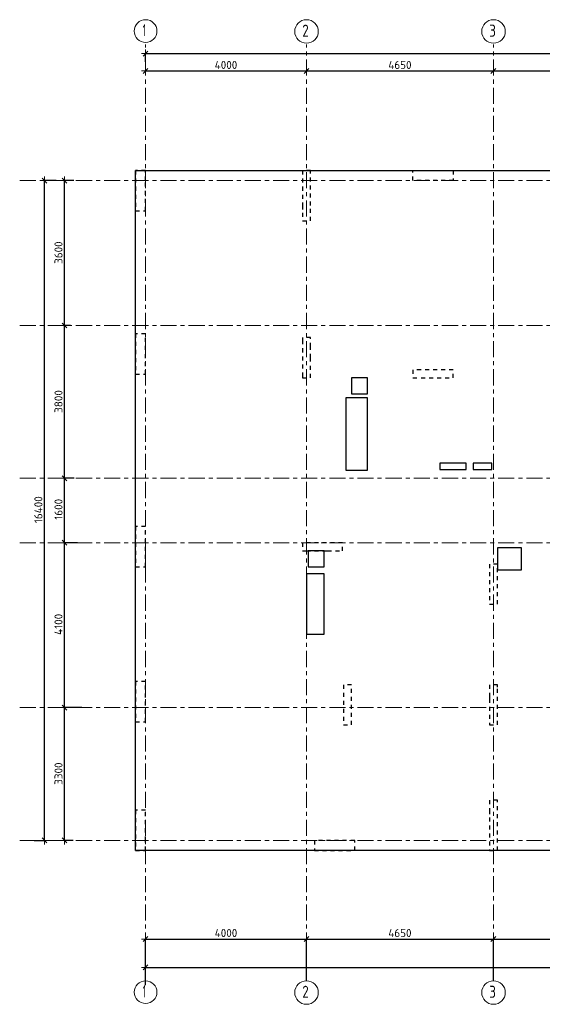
# Model space of a CAD drawing. Header units: metres. Extents: x -38 to 97, y -15 to 21.
# Tile 2 of 222: x -3 to 10, y -4 to 20. Entities that reach past the tile are written whole.
import ezdxf

# ---------------------------------------------------------------- set-up
doc = ezdxf.new("R2010")
doc.units = ezdxf.units.M
doc.header["$PDMODE"] = 65
for name, pattern in [('______11', [0.5, 0.4, -0.05, 0, -0.05]), ('______2', [0.0405, 0.03, -0.0105]), ('______5', [1.1, 0.8, -0.1, 0.1, -0.1])]:
    doc.linetypes.add(name, pattern=pattern)
for name, color, linetype, lineweight in [('XR$2$Осевая линия (1)', 7, '______5', 13), ('XR$2$Размерная линия (1)', 7, 'Continuous', 13), ('XR$6$Перекрытие (1)', 7, 'Continuous', 35)]:
    doc.layers.add(name, color=color, linetype=linetype, lineweight=lineweight)
doc.layers.add('XR$7$Стена_ бетон несущ.', color=7, linetype='Continuous', lineweight=70, true_color=0xb4b496)
doc.styles.add('ISOCPEUR', font='txt')
doc.dimstyles.new('DIMSTYLE_2', dxfattribs={"dimtxt": 0.2, "dimasz": 0.2, "dimexe": 0, "dimexo": 0, "dimgap": 0.1, "dimtad": 2, "dimdec": 0, "dimlfac": 1000, "dimrnd": 5, "dimzin": 12, "dimdsep": 46, "dimtxsty": 'ISOCPEUR', "dimblk1": 'ALL_ML_STRICH', "dimblk2": 'ALL_ML_STRICH', "dimsah": 1, "dimcen": 0, "dimclrd": 7, "dimclre": 256, "dimclrt": 7, "dimadec": 0, "dimazin": 0, "dimtfac": 1, "dimtdec": 0, "dimtix": 1, "dimtmove": 2, "dimatfit": 3, "dimfxl": 0, "dimtzin": 0, "dimlwd": 0, "dimlwe": -3, "dimarcsym": 0})
doc.dimstyles.new('DIMSTYLE_3', dxfattribs={"dimtxt": 0.2, "dimasz": 0.2, "dimexe": 0, "dimexo": 0, "dimgap": 0.1, "dimtad": 2, "dimdec": 0, "dimlfac": 1000, "dimrnd": 5, "dimzin": 12, "dimdsep": 46, "dimtxsty": 'ISOCPEUR', "dimblk1": 'ALL_ML_STRICH', "dimblk2": 'ALL_ML_STRICH', "dimsah": 1, "dimcen": 0, "dimclrd": 7, "dimclre": 256, "dimclrt": 7, "dimadec": 0, "dimazin": 0, "dimtfac": 1, "dimtdec": 0, "dimtix": 1, "dimtmove": 2, "dimatfit": 3, "dimfxl": 0, "dimtzin": 0, "dimlwd": 0, "dimlwe": -3, "dimarcsym": 0})

# ---------------------------------------------------------------- blocks, each defined once
blk = doc.blocks.new('ALL_ML_STRICH')
at = {"color": 0, "linetype": 'ByBlock', "lineweight": -2}
for p, q in [((-1, 0), (0.5, 0)), ((-0.3, -0.3), (0.3, 0.3)), ((0, -0.5), (0, 0.5))]:
    blk.add_line(p, q, dxfattribs=at)
blk = doc.blocks.new('*D5')
at = {"layer": 'DEFPOINTS', "color": 7, "linetype": 'Continuous', "lineweight": 13, "transparency": 33554687}
for p in [(-1.699, 16.4), (-2.294, 0), (-2.015, 0)]:
    blk.add_point(p, dxfattribs=at)
at = {"layer": 'XR$2$Размерная линия (1)', "color": 9, "linetype": 'Continuous', "lineweight": -2, "true_color": 0xc7c7c7, "transparency": 33554687}
for p, q in [((-1.719, 16.4), (-2.015, 16.4)), ((-2.274, 0), (-2.015, 0))]:
    blk.add_line(p, q, dxfattribs=at)
at = {"layer": 'XR$2$Размерная линия (1)', "color": 7, "linetype": 'Continuous', "lineweight": -2, "transparency": 33554687}
blk.add_line((-2.015, 0), (-2.015, 16.4), dxfattribs=at)
at = {"layer": 'XR$2$Размерная линия (1)', "color": 7, "linetype": 'Continuous', "lineweight": 13, "transparency": 33554687, "xscale": 0.2, "yscale": 0.2, "zscale": 0.2}
for p, rotation in [((-2.015, 16.4), 90), ((-2.015, 0), 270)]:
    blk.add_blockref('ALL_ML_STRICH', p, dxfattribs=dict(at, rotation=rotation))
at = {"layer": 'XR$2$Размерная линия (1)', "color": 7, "linetype": 'Continuous', "lineweight": 13, "transparency": 33554687, "insert": (-2.165, 8.22), "char_height": 0.2, "width": 1, "attachment_point": 5, "rotation": 90, "style": 'ISOCPEUR'}
blk.add_mtext('\\A1;{16400}', dxfattribs=at)
blk = doc.blocks.new('*D6')
at = {"layer": 'DEFPOINTS', "color": 7, "linetype": 'Continuous', "lineweight": 13, "transparency": 33554687}
for p in [(-1.064, 3.3), (-1.515, 0), (-1.28, 0)]:
    blk.add_point(p, dxfattribs=at)
at = {"layer": 'XR$2$Размерная линия (1)', "color": 9, "linetype": 'Continuous', "lineweight": -2, "true_color": 0xc7c7c7, "transparency": 33554687}
for p, q in [((-1.084, 3.3), (-1.515, 3.3)), ((-1.3, 0), (-1.515, 0))]:
    blk.add_line(p, q, dxfattribs=at)
at = {"layer": 'XR$2$Размерная линия (1)', "color": 7, "linetype": 'Continuous', "lineweight": -2, "transparency": 33554687}
blk.add_line((-1.515, 0), (-1.515, 3.3), dxfattribs=at)
at = {"layer": 'XR$2$Размерная линия (1)', "color": 7, "linetype": 'Continuous', "lineweight": 13, "transparency": 33554687, "xscale": 0.2, "yscale": 0.2, "zscale": 0.2}
for p, rotation in [((-1.515, 3.3), 90), ((-1.515, 0), 270)]:
    blk.add_blockref('ALL_ML_STRICH', p, dxfattribs=dict(at, rotation=rotation))
at = {"layer": 'XR$2$Размерная линия (1)', "color": 7, "linetype": 'Continuous', "lineweight": 13, "transparency": 33554687, "insert": (-1.665, 1.66), "char_height": 0.2, "width": 0.8, "attachment_point": 5, "rotation": 90, "style": 'ISOCPEUR'}
blk.add_mtext('\\A1;{3300}', dxfattribs=at)
blk = doc.blocks.new('*D7')
at = {"layer": 'DEFPOINTS', "color": 7, "linetype": 'Continuous', "lineweight": 13, "transparency": 33554687}
for p in [(-1.172, 7.4), (-1.515, 3.3), (-1.064, 3.3)]:
    blk.add_point(p, dxfattribs=at)
at = {"layer": 'XR$2$Размерная линия (1)', "color": 9, "linetype": 'Continuous', "lineweight": -2, "true_color": 0xc7c7c7, "transparency": 33554687}
for p, q in [((-1.192, 7.4), (-1.515, 7.4)), ((-1.084, 3.3), (-1.515, 3.3))]:
    blk.add_line(p, q, dxfattribs=at)
at = {"layer": 'XR$2$Размерная линия (1)', "color": 7, "linetype": 'Continuous', "lineweight": -2, "transparency": 33554687}
blk.add_line((-1.515, 3.3), (-1.515, 7.4), dxfattribs=at)
at = {"layer": 'XR$2$Размерная линия (1)', "color": 7, "linetype": 'Continuous', "lineweight": 13, "transparency": 33554687, "xscale": 0.2, "yscale": 0.2, "zscale": 0.2}
for p, rotation in [((-1.515, 7.4), 90), ((-1.515, 3.3), 270)]:
    blk.add_blockref('ALL_ML_STRICH', p, dxfattribs=dict(at, rotation=rotation))
at = {"layer": 'XR$2$Размерная линия (1)', "color": 7, "linetype": 'Continuous', "lineweight": 13, "transparency": 33554687, "insert": (-1.665, 5.37), "char_height": 0.2, "width": 0.8, "attachment_point": 5, "rotation": 90, "style": 'ISOCPEUR'}
blk.add_mtext('\\A1;{4100}', dxfattribs=at)
blk = doc.blocks.new('*D8')
at = {"layer": 'DEFPOINTS', "color": 7, "linetype": 'Continuous', "lineweight": 13, "transparency": 33554687}
for p in [(-1.253, 9), (-1.515, 7.4), (-1.172, 7.4)]:
    blk.add_point(p, dxfattribs=at)
at = {"layer": 'XR$2$Размерная линия (1)', "color": 9, "linetype": 'Continuous', "lineweight": -2, "true_color": 0xc7c7c7, "transparency": 33554687}
for p, q in [((-1.273, 9), (-1.515, 9)), ((-1.192, 7.4), (-1.515, 7.4))]:
    blk.add_line(p, q, dxfattribs=at)
at = {"layer": 'XR$2$Размерная линия (1)', "color": 7, "linetype": 'Continuous', "lineweight": -2, "transparency": 33554687}
blk.add_line((-1.515, 7.4), (-1.515, 9), dxfattribs=at)
at = {"layer": 'XR$2$Размерная линия (1)', "color": 7, "linetype": 'Continuous', "lineweight": 13, "transparency": 33554687, "xscale": 0.2, "yscale": 0.2, "zscale": 0.2}
for p, rotation in [((-1.515, 9), 90), ((-1.515, 7.4), 270)]:
    blk.add_blockref('ALL_ML_STRICH', p, dxfattribs=dict(at, rotation=rotation))
at = {"layer": 'XR$2$Размерная линия (1)', "color": 7, "linetype": 'Continuous', "lineweight": 13, "transparency": 33554687, "insert": (-1.665, 8.23), "char_height": 0.2, "width": 0.8, "attachment_point": 5, "rotation": 90, "style": 'ISOCPEUR'}
blk.add_mtext('\\A1;{1600}', dxfattribs=at)
blk = doc.blocks.new('*D9')
at = {"layer": 'DEFPOINTS', "color": 7, "linetype": 'Continuous', "lineweight": 13, "transparency": 33554687}
for p in [(-1.347, 12.8), (-1.515, 9), (-1.253, 9)]:
    blk.add_point(p, dxfattribs=at)
at = {"layer": 'XR$2$Размерная линия (1)', "color": 9, "linetype": 'Continuous', "lineweight": -2, "true_color": 0xc7c7c7, "transparency": 33554687}
for p, q in [((-1.367, 12.8), (-1.515, 12.8)), ((-1.273, 9), (-1.515, 9))]:
    blk.add_line(p, q, dxfattribs=at)
at = {"layer": 'XR$2$Размерная линия (1)', "color": 7, "linetype": 'Continuous', "lineweight": -2, "transparency": 33554687}
blk.add_line((-1.515, 9), (-1.515, 12.8), dxfattribs=at)
at = {"layer": 'XR$2$Размерная линия (1)', "color": 7, "linetype": 'Continuous', "lineweight": 13, "transparency": 33554687, "xscale": 0.2, "yscale": 0.2, "zscale": 0.2}
for p, rotation in [((-1.515, 12.8), 90), ((-1.515, 9), 270)]:
    blk.add_blockref('ALL_ML_STRICH', p, dxfattribs=dict(at, rotation=rotation))
at = {"layer": 'XR$2$Размерная линия (1)', "color": 7, "linetype": 'Continuous', "lineweight": 13, "transparency": 33554687, "insert": (-1.665, 10.91), "char_height": 0.2, "width": 0.8, "attachment_point": 5, "rotation": 90, "style": 'ISOCPEUR'}
blk.add_mtext('\\A1;{3800}', dxfattribs=at)
blk = doc.blocks.new('*D10')
at = {"layer": 'DEFPOINTS', "color": 7, "linetype": 'Continuous', "lineweight": 13, "transparency": 33554687}
for p in [(-1.26, 16.4), (-1.515, 12.8), (-1.347, 12.8)]:
    blk.add_point(p, dxfattribs=at)
at = {"layer": 'XR$2$Размерная линия (1)', "color": 9, "linetype": 'Continuous', "lineweight": -2, "true_color": 0xc7c7c7, "transparency": 33554687}
for p, q in [((-1.28, 16.4), (-1.515, 16.4)), ((-1.367, 12.8), (-1.515, 12.8))]:
    blk.add_line(p, q, dxfattribs=at)
at = {"layer": 'XR$2$Размерная линия (1)', "color": 7, "linetype": 'Continuous', "lineweight": -2, "transparency": 33554687}
blk.add_line((-1.515, 12.8), (-1.515, 16.4), dxfattribs=at)
at = {"layer": 'XR$2$Размерная линия (1)', "color": 7, "linetype": 'Continuous', "lineweight": 13, "transparency": 33554687, "xscale": 0.2, "yscale": 0.2, "zscale": 0.2}
for p, rotation in [((-1.515, 16.4), 90), ((-1.515, 12.8), 270)]:
    blk.add_blockref('ALL_ML_STRICH', p, dxfattribs=dict(at, rotation=rotation))
at = {"layer": 'XR$2$Размерная линия (1)', "color": 7, "linetype": 'Continuous', "lineweight": 13, "transparency": 33554687, "insert": (-1.665, 14.61), "char_height": 0.2, "width": 0.8, "attachment_point": 5, "rotation": 90, "style": 'ISOCPEUR'}
blk.add_mtext('\\A1;{3600}', dxfattribs=at)
blk = doc.blocks.new('*D11')
at = {"layer": 'DEFPOINTS', "color": 7, "linetype": 'Continuous', "lineweight": 13, "transparency": 33554687}
for p in [(0.5, 19.557), (0.5, 19.377), (61.6, 17.12)]:
    blk.add_point(p, dxfattribs=at)
at = {"layer": 'XR$2$Размерная линия (1)', "color": 9, "linetype": 'Continuous', "lineweight": -2, "true_color": 0xc7c7c7, "transparency": 33554687}
for p, q in [((0.5, 19.357), (0.5, 19.557)), ((61.6, 17.14), (61.6, 19.557))]:
    blk.add_line(p, q, dxfattribs=at)
at = {"layer": 'XR$2$Размерная линия (1)', "color": 7, "linetype": 'Continuous', "lineweight": -2, "transparency": 33554687}
blk.add_line((0.5, 19.557), (61.6, 19.557), dxfattribs=at)
at = {"layer": 'XR$2$Размерная линия (1)', "color": 7, "linetype": 'Continuous', "lineweight": 13, "transparency": 33554687, "xscale": 0.2, "yscale": 0.2, "zscale": 0.2, "rotation": 180}
blk.add_blockref('ALL_ML_STRICH', (0.5, 19.557), dxfattribs=at)
at = {"layer": 'XR$2$Размерная линия (1)', "color": 7, "linetype": 'Continuous', "lineweight": 13, "transparency": 33554687, "xscale": 0.2, "yscale": 0.2, "zscale": 0.2}
blk.add_blockref('ALL_ML_STRICH', (61.6, 19.557), dxfattribs=at)
at = {"layer": 'XR$2$Размерная линия (1)', "color": 7, "linetype": 'Continuous', "lineweight": 13, "transparency": 33554687, "insert": (31.1, 19.707), "char_height": 0.2, "width": 1, "attachment_point": 5, "style": 'ISOCPEUR'}
blk.add_mtext('\\A1;{61100}', dxfattribs=at)
blk = doc.blocks.new('*D12')
at = {"layer": 'DEFPOINTS', "color": 7, "linetype": 'Continuous', "lineweight": 13, "transparency": 33554687}
for p in [(0.5, -3.103), (0.5, -3.156), (61.6, -3.14)]:
    blk.add_point(p, dxfattribs=at)
at = {"layer": 'XR$2$Размерная линия (1)', "color": 9, "linetype": 'Continuous', "lineweight": -2, "true_color": 0xc7c7c7, "transparency": 33554687}
for p, q in [((0.5, -3.123), (0.5, -3.156)), ((61.6, -3.156), (61.6, -3.156))]:
    blk.add_line(p, q, dxfattribs=at)
at = {"layer": 'XR$2$Размерная линия (1)', "color": 7, "linetype": 'Continuous', "lineweight": -2, "transparency": 33554687}
blk.add_line((0.5, -3.156), (61.6, -3.156), dxfattribs=at)
at = {"layer": 'XR$2$Размерная линия (1)', "color": 7, "linetype": 'Continuous', "lineweight": 13, "transparency": 33554687, "xscale": 0.2, "yscale": 0.2, "zscale": 0.2, "rotation": 180}
blk.add_blockref('ALL_ML_STRICH', (0.5, -3.156), dxfattribs=at)
at = {"layer": 'XR$2$Размерная линия (1)', "color": 7, "linetype": 'Continuous', "lineweight": 13, "transparency": 33554687, "xscale": 0.2, "yscale": 0.2, "zscale": 0.2}
blk.add_blockref('ALL_ML_STRICH', (61.6, -3.156), dxfattribs=at)
at = {"layer": 'XR$2$Размерная линия (1)', "color": 7, "linetype": 'Continuous', "lineweight": 13, "transparency": 33554687, "insert": (31.1, -3.006), "char_height": 0.2, "width": 1, "attachment_point": 5, "style": 'ISOCPEUR'}
blk.add_mtext('\\A1;{61100}', dxfattribs=at)
blk = doc.blocks.new('*D13')
at = {"layer": 'DEFPOINTS', "color": 7, "linetype": 'Continuous', "lineweight": 13, "transparency": 33554687}
for p in [(0.5, -2.452), (0.5, -3.622), (4.5, -3.513)]:
    blk.add_point(p, dxfattribs=at)
at = {"layer": 'XR$2$Размерная линия (1)', "color": 9, "linetype": 'Continuous', "lineweight": -2, "true_color": 0xc7c7c7, "transparency": 33554687}
for p, q in [((0.5, -3.602), (0.5, -2.452)), ((4.5, -3.493), (4.5, -2.452))]:
    blk.add_line(p, q, dxfattribs=at)
at = {"layer": 'XR$2$Размерная линия (1)', "color": 7, "linetype": 'Continuous', "lineweight": -2, "transparency": 33554687}
blk.add_line((0.5, -2.452), (4.5, -2.452), dxfattribs=at)
at = {"layer": 'XR$2$Размерная линия (1)', "color": 7, "linetype": 'Continuous', "lineweight": 13, "transparency": 33554687, "xscale": 0.2, "yscale": 0.2, "zscale": 0.2, "rotation": 180}
blk.add_blockref('ALL_ML_STRICH', (0.5, -2.452), dxfattribs=at)
at = {"layer": 'XR$2$Размерная линия (1)', "color": 7, "linetype": 'Continuous', "lineweight": 13, "transparency": 33554687, "xscale": 0.2, "yscale": 0.2, "zscale": 0.2}
blk.add_blockref('ALL_ML_STRICH', (4.5, -2.452), dxfattribs=at)
at = {"layer": 'XR$2$Размерная линия (1)', "color": 7, "linetype": 'Continuous', "lineweight": 13, "transparency": 33554687, "insert": (2.5, -2.302), "char_height": 0.2, "width": 0.8, "attachment_point": 5, "style": 'ISOCPEUR'}
blk.add_mtext('\\A1;{4000}', dxfattribs=at)
blk = doc.blocks.new('*D14')
at = {"layer": 'DEFPOINTS', "color": 7, "linetype": 'Continuous', "lineweight": 13, "transparency": 33554687}
for p in [(4.5, -2.452), (4.5, -3.513), (9.15, -3.513)]:
    blk.add_point(p, dxfattribs=at)
at = {"layer": 'XR$2$Размерная линия (1)', "color": 9, "linetype": 'Continuous', "lineweight": -2, "true_color": 0xc7c7c7, "transparency": 33554687}
for p, q in [((4.5, -3.493), (4.5, -2.452)), ((9.15, -3.493), (9.15, -2.452))]:
    blk.add_line(p, q, dxfattribs=at)
at = {"layer": 'XR$2$Размерная линия (1)', "color": 7, "linetype": 'Continuous', "lineweight": -2, "transparency": 33554687}
blk.add_line((4.5, -2.452), (9.15, -2.452), dxfattribs=at)
at = {"layer": 'XR$2$Размерная линия (1)', "color": 7, "linetype": 'Continuous', "lineweight": 13, "transparency": 33554687, "xscale": 0.2, "yscale": 0.2, "zscale": 0.2, "rotation": 180}
blk.add_blockref('ALL_ML_STRICH', (4.5, -2.452), dxfattribs=at)
at = {"layer": 'XR$2$Размерная линия (1)', "color": 7, "linetype": 'Continuous', "lineweight": 13, "transparency": 33554687, "xscale": 0.2, "yscale": 0.2, "zscale": 0.2}
blk.add_blockref('ALL_ML_STRICH', (9.15, -2.452), dxfattribs=at)
at = {"layer": 'XR$2$Размерная линия (1)', "color": 7, "linetype": 'Continuous', "lineweight": 13, "transparency": 33554687, "insert": (6.825, -2.302), "char_height": 0.2, "width": 0.8, "attachment_point": 5, "style": 'ISOCPEUR'}
blk.add_mtext('\\A1;{4650}', dxfattribs=at)
blk = doc.blocks.new('*D15')
at = {"layer": 'DEFPOINTS', "color": 7, "linetype": 'Continuous', "lineweight": 13, "transparency": 33554687}
for p in [(9.15, -2.452), (9.15, -3.513), (13.75, -3.513)]:
    blk.add_point(p, dxfattribs=at)
at = {"layer": 'XR$2$Размерная линия (1)', "color": 9, "linetype": 'Continuous', "lineweight": -2, "true_color": 0xc7c7c7, "transparency": 33554687}
for p, q in [((9.15, -3.493), (9.15, -2.452)), ((13.75, -3.493), (13.75, -2.452))]:
    blk.add_line(p, q, dxfattribs=at)
at = {"layer": 'XR$2$Размерная линия (1)', "color": 7, "linetype": 'Continuous', "lineweight": -2, "transparency": 33554687}
blk.add_line((9.15, -2.452), (13.75, -2.452), dxfattribs=at)
at = {"layer": 'XR$2$Размерная линия (1)', "color": 7, "linetype": 'Continuous', "lineweight": 13, "transparency": 33554687, "xscale": 0.2, "yscale": 0.2, "zscale": 0.2, "rotation": 180}
blk.add_blockref('ALL_ML_STRICH', (9.15, -2.452), dxfattribs=at)
at = {"layer": 'XR$2$Размерная линия (1)', "color": 7, "linetype": 'Continuous', "lineweight": 13, "transparency": 33554687, "xscale": 0.2, "yscale": 0.2, "zscale": 0.2}
blk.add_blockref('ALL_ML_STRICH', (13.75, -2.452), dxfattribs=at)
at = {"layer": 'XR$2$Размерная линия (1)', "color": 7, "linetype": 'Continuous', "lineweight": 13, "transparency": 33554687, "insert": (11.45, -2.302), "char_height": 0.2, "width": 0.8, "attachment_point": 5, "style": 'ISOCPEUR'}
blk.add_mtext('\\A1;{4600}', dxfattribs=at)
blk = doc.blocks.new('*D26')
at = {"layer": 'DEFPOINTS', "color": 7, "linetype": 'Continuous', "lineweight": 13, "transparency": 33554687}
for p in [(0.5, 19.17), (0.5, 19.126), (4.5, 19.191)]:
    blk.add_point(p, dxfattribs=at)
at = {"layer": 'XR$2$Размерная линия (1)', "color": 9, "linetype": 'Continuous', "lineweight": -2, "true_color": 0xc7c7c7, "transparency": 33554687}
for p, q in [((0.5, 19.15), (0.5, 19.126)), ((4.5, 19.171), (4.5, 19.126))]:
    blk.add_line(p, q, dxfattribs=at)
at = {"layer": 'XR$2$Размерная линия (1)', "color": 7, "linetype": 'Continuous', "lineweight": -2, "transparency": 33554687}
blk.add_line((0.5, 19.126), (4.5, 19.126), dxfattribs=at)
at = {"layer": 'XR$2$Размерная линия (1)', "color": 7, "linetype": 'Continuous', "lineweight": 13, "transparency": 33554687, "xscale": 0.2, "yscale": 0.2, "zscale": 0.2, "rotation": 180}
blk.add_blockref('ALL_ML_STRICH', (0.5, 19.126), dxfattribs=at)
at = {"layer": 'XR$2$Размерная линия (1)', "color": 7, "linetype": 'Continuous', "lineweight": 13, "transparency": 33554687, "xscale": 0.2, "yscale": 0.2, "zscale": 0.2}
blk.add_blockref('ALL_ML_STRICH', (4.5, 19.126), dxfattribs=at)
at = {"layer": 'XR$2$Размерная линия (1)', "color": 7, "linetype": 'Continuous', "lineweight": 13, "transparency": 33554687, "insert": (2.5, 19.276), "char_height": 0.2, "width": 0.8, "attachment_point": 5, "style": 'ISOCPEUR'}
blk.add_mtext('\\A1;{4000}', dxfattribs=at)
blk = doc.blocks.new('*D27')
at = {"layer": 'DEFPOINTS', "color": 7, "linetype": 'Continuous', "lineweight": 13, "transparency": 33554687}
for p in [(4.5, 19.191), (4.5, 19.126), (9.15, 19.126)]:
    blk.add_point(p, dxfattribs=at)
at = {"layer": 'XR$2$Размерная линия (1)', "color": 9, "linetype": 'Continuous', "lineweight": -2, "true_color": 0xc7c7c7, "transparency": 33554687}
for p, q in [((4.5, 19.171), (4.5, 19.126)), ((9.15, 19.126), (9.15, 19.126))]:
    blk.add_line(p, q, dxfattribs=at)
at = {"layer": 'XR$2$Размерная линия (1)', "color": 7, "linetype": 'Continuous', "lineweight": -2, "transparency": 33554687}
blk.add_line((4.5, 19.126), (9.15, 19.126), dxfattribs=at)
at = {"layer": 'XR$2$Размерная линия (1)', "color": 7, "linetype": 'Continuous', "lineweight": 13, "transparency": 33554687, "xscale": 0.2, "yscale": 0.2, "zscale": 0.2, "rotation": 180}
blk.add_blockref('ALL_ML_STRICH', (4.5, 19.126), dxfattribs=at)
at = {"layer": 'XR$2$Размерная линия (1)', "color": 7, "linetype": 'Continuous', "lineweight": 13, "transparency": 33554687, "xscale": 0.2, "yscale": 0.2, "zscale": 0.2}
blk.add_blockref('ALL_ML_STRICH', (9.15, 19.126), dxfattribs=at)
at = {"layer": 'XR$2$Размерная линия (1)', "color": 7, "linetype": 'Continuous', "lineweight": 13, "transparency": 33554687, "insert": (6.825, 19.276), "char_height": 0.2, "width": 0.8, "attachment_point": 5, "style": 'ISOCPEUR'}
blk.add_mtext('\\A1;{4650}', dxfattribs=at)
blk = doc.blocks.new('*D28')
at = {"layer": 'DEFPOINTS', "color": 7, "linetype": 'Continuous', "lineweight": 13, "transparency": 33554687}
for p in [(9.15, 19.126), (9.15, 19.126), (12.6, 19.061)]:
    blk.add_point(p, dxfattribs=at)
at = {"layer": 'XR$2$Размерная линия (1)', "color": 9, "linetype": 'Continuous', "lineweight": -2, "true_color": 0xc7c7c7, "transparency": 33554687}
for p, q in [((9.15, 19.126), (9.15, 19.126)), ((12.6, 19.081), (12.6, 19.126))]:
    blk.add_line(p, q, dxfattribs=at)
at = {"layer": 'XR$2$Размерная линия (1)', "color": 7, "linetype": 'Continuous', "lineweight": -2, "transparency": 33554687}
blk.add_line((9.15, 19.126), (12.6, 19.126), dxfattribs=at)
at = {"layer": 'XR$2$Размерная линия (1)', "color": 7, "linetype": 'Continuous', "lineweight": 13, "transparency": 33554687, "xscale": 0.2, "yscale": 0.2, "zscale": 0.2, "rotation": 180}
blk.add_blockref('ALL_ML_STRICH', (9.15, 19.126), dxfattribs=at)
at = {"layer": 'XR$2$Размерная линия (1)', "color": 7, "linetype": 'Continuous', "lineweight": 13, "transparency": 33554687, "xscale": 0.2, "yscale": 0.2, "zscale": 0.2}
blk.add_blockref('ALL_ML_STRICH', (12.6, 19.126), dxfattribs=at)
at = {"layer": 'XR$2$Размерная линия (1)', "color": 7, "linetype": 'Continuous', "lineweight": 13, "transparency": 33554687, "insert": (10.875, 19.276), "char_height": 0.2, "width": 0.8, "attachment_point": 5, "style": 'ISOCPEUR'}
blk.add_mtext('\\A1;{3450}', dxfattribs=at)

msp = doc.modelspace()

# ---------------------------------------------------------------- linework, layer by layer
at = {"layer": 'XR$2$Осевая линия (1)', "color": 253, "linetype": '______11', "lineweight": 13, "true_color": 0xa0a0a0, "transparency": 33554687}
for p, q in [((0.5, -3.39), (0.5, 19.78)), ((4.5, -3.39), (4.5, 19.78)), ((9.15, -3.39), (9.15, 19.78)), ((-2.63, 16.4), (62.6, 16.4)), ((-2.63, 12.8), (62.6, 12.8)), ((-2.63, 9), (62.6, 9)), ((-2.63, 7.4), (62.6, 7.4)), ((-2.63, 3.3), (62.6, 3.3)), ((-2.63, 0), (62.6, 0))]:
    msp.add_line(p, q, dxfattribs=at)
at = {"layer": 'XR$2$Осевая линия (1)', "color": 7, "linetype": 'Continuous', "lineweight": 13, "transparency": 33554687}
for centre, radius in [((0.5019, 20.1186), 0.2819), ((4.5024, 20.1081), 0.2924), ((9.1524, 20.1081), 0.2924), ((0.5019, -3.7714), 0.2819), ((4.5024, -3.7819), 0.2924), ((9.1524, -3.7819), 0.2924)]:
    msp.add_circle(centre, radius, dxfattribs=at)
at = {"layer": 'XR$6$Перекрытие (1)', "color": 7, "linetype": 'Continuous', "lineweight": 25, "transparency": 33554687}
for p, q in [((0.25, -0.2498), (0.25, 16.6502)), ((0.25, 16.6502), (12.6998, 16.6502)), ((5.6203, 11.5002), (5.6203, 11.1002)), ((6.0203, 11.5002), (5.6203, 11.5002)), ((6.0203, 11.1002), (6.0203, 11.5002)), ((5.6203, 11.1002), (6.0203, 11.1002)), ((5.4806, 11.0007), (5.4806, 9.2007)), ((6.0206, 11.0007), (5.4806, 11.0007)), ((6.0206, 9.2007), (6.0206, 11.0007)), ((7.8156, 9.3795), (7.8156, 9.2195)), ((8.4756, 9.3795), (7.8156, 9.3795)), ((8.4756, 9.2195), (8.4756, 9.3795)), ((8.6449, 9.3795), (8.6449, 9.2195)), ((9.1149, 9.3795), (8.6449, 9.3795)), ((9.1149, 9.2195), (9.1149, 9.3795)), ((5.4806, 9.2007), (6.0206, 9.2007)), ((7.8156, 9.2195), (8.4756, 9.2195)), ((8.6449, 9.2195), (9.1149, 9.2195)), ((4.94, 7.2003), (4.54, 7.2002)), ((4.54, 7.2002), (4.54, 6.8002)), ((4.94, 6.8003), (4.94, 7.2003)), ((9.25, 7.2745), (9.25, 6.7245)), ((9.85, 7.2745), (9.25, 7.2745)), ((9.85, 6.7245), (9.85, 7.2745)), ((4.5, 6.6302), (4.5, 5.1302)), ((4.94, 6.6302), (4.5, 6.6302)), ((4.54, 6.8002), (4.94, 6.8003)), ((4.94, 5.1302), (4.94, 6.6302)), ((9.25, 6.7245), (9.85, 6.7245)), ((4.5, 5.1302), (4.94, 5.1302)), ((13.6501, -0.2498), (0.25, -0.2498))]:
    msp.add_line(p, q, dxfattribs=at)
at = {"layer": 'XR$7$Стена_ бетон несущ.', "color": 253, "linetype": '______2', "lineweight": -3, "true_color": 0xa0a0a0, "transparency": 33554687}
for p, q in [((0.5, 16.65), (0.25, 16.65)), ((0.25, 16.65), (0.25, 15.65)), ((0.5, 16.4), (0.5, 16.65)), ((4.4, 16.65), (4.4, 15.86)), ((4.6, 16.65), (4.4, 16.65)), ((4.6, 15.78), (4.6, 16.65)), ((0.5, 15.65), (0.5, 16.4)), ((4.4, 15.86), (4.4, 15.84)), ((4.4, 15.84), (4.4, 15.78)), ((4.4, 15.78), (4.4, 15.6)), ((4.6, 15.6), (4.6, 15.78)), ((0.25, 15.65), (0.5, 15.65)), ((4.4, 15.6), (4.4, 15.4)), ((4.6, 15.4), (4.6, 15.6)), ((4.4, 15.4), (4.6, 15.4)), ((0.5, 12.59), (0.25, 12.59)), ((0.25, 12.59), (0.25, 11.59)), ((0.5, 11.59), (0.5, 12.59)), ((4.6, 12.5), (4.4, 12.5)), ((4.4, 12.5), (4.4, 12.4319)), ((4.6, 12.2716), (4.6, 12.5)), ((4.4, 12.4319), (4.4, 11.58)), ((4.6, 12.1916), (4.6, 12.2716)), ((4.6, 11.9916), (4.6, 12.1916)), ((4.6, 11.9116), (4.6, 11.9916)), ((4.6, 11.7), (4.6, 11.9116)), ((0.25, 11.59), (0.5, 11.59)), ((4.4, 11.58), (4.4, 11.5)), ((4.6, 11.5), (4.6, 11.7)), ((8.1499, 11.7), (7.1499, 11.7)), ((7.1499, 11.7), (7.1499, 11.5)), ((8.1499, 11.5), (8.1499, 11.7)), ((4.4, 11.5), (4.6, 11.5)), ((7.1499, 11.5), (8.1499, 11.5)), ((0.5, 7.7999), (0.25, 7.7999)), ((0.25, 7.7999), (0.25, 7.7999)), ((0.25, 7.7999), (0.25, 6.7999)), ((0.5, 7.4), (0.5, 7.7999)), ((0.5, 7.2), (0.5, 7.4)), ((5.4, 7.4), (4.4, 7.4)), ((4.4, 7.4), (4.4, 7.2)), ((5.4, 7.2), (5.4, 7.4)), ((0.5, 6.7999), (0.5, 7.2)), ((4.4, 7.2), (4.42, 7.2)), ((4.42, 7.2), (4.5, 7.2)), ((4.5, 7.2), (4.94, 7.2)), ((4.94, 7.2), (5.02, 7.2)), ((5.02, 7.2), (5.4, 7.2)), ((9.05, 6.87), (9.05, 5.87)), ((9.25, 6.87), (9.05, 6.87)), ((9.25, 5.87), (9.25, 6.87)), ((0.25, 6.7999), (0.5, 6.7999)), ((9.05, 5.87), (9.25, 5.87)), ((0.5, 3.95), (0.25, 3.95)), ((0.25, 3.95), (0.25, 3.95)), ((0.25, 3.95), (0.25, 2.95)), ((0.5, 2.95), (0.5, 3.95)), ((5.42, 3.87), (5.42, 2.87)), ((5.62, 3.87), (5.42, 3.87)), ((5.62, 2.87), (5.62, 3.87)), ((9.05, 3.87), (9.05, 3.601)), ((9.25, 3.87), (9.05, 3.87)), ((9.25, 3.8092), (9.25, 3.87)), ((9.25, 2.87), (9.25, 3.8092)), ((9.05, 3.601), (9.05, 3.521)), ((9.05, 3.521), (9.05, 2.87)), ((0.25, 2.95), (0.5, 2.95)), ((5.42, 2.87), (5.62, 2.87)), ((9.05, 2.87), (9.25, 2.87)), ((9.25, 1), (9.05, 1)), ((9.05, 1), (9.05, 0.75)), ((9.25, 0.75), (9.25, 1)), ((0.5, 0.75), (0.25, 0.75)), ((0.25, 0.75), (0.25, -0.25)), ((0.5, 0), (0.5, 0.75)), ((9.05, 0.75), (9.05, 0.5702)), ((9.25, -0.25), (9.25, 0.75)), ((9.05, 0.5702), (9.05, -0.25)), ((0.5, -0.25), (0.5, 0)), ((5.7006, 0), (4.7006, 0)), ((4.7006, 0), (4.7006, -0.25)), ((5.7006, -0.25), (5.7006, 0)), ((0.25, -0.25), (0.5, -0.25)), ((4.7006, -0.25), (5.7006, -0.25)), ((9.05, -0.25), (9.25, -0.25))]:
    msp.add_line(p, q, dxfattribs=at)
msp.add_lwpolyline([(7.1499, 16.65), (8.1499, 16.65), (8.1499, 16.4), (7.1499, 16.4), (7.1499, 16.65)], close=True, dxfattribs=at)

# ---------------------------------------------------------------- texts
at = {"layer": 'XR$2$Осевая линия (1)', "color": 7, "linetype": 'Continuous', "lineweight": 13, "transparency": 33554687, "char_height": 0.3, "attachment_point": 7, "style": 'ISOCPEUR'}
for s, insert, width in [('\\W0.56;1', (0.4269, 19.9881), 0.233333), ('\\W0.78;2', (4.3974, 19.9776), 0.326407), ('\\W0.78;3', (9.0474, 19.9776), 0.326407), ('\\W0.56;1', (0.4269, -3.9019), 0.233333), ('\\W0.78;2', (4.3974, -3.9124), 0.326407), ('\\W0.78;3', (9.0474, -3.9124), 0.326407)]:
    msp.add_mtext(s, dxfattribs=dict(at, insert=insert, width=width))

# ---------------------------------------------------------------- dimensions: what is measured, and where the dimension line sits
at = {"layer": 'XR$2$Размерная линия (1)', "color": 7, "linetype": 'Continuous', "lineweight": 13, "transparency": 33554687}
for base, p1, p2, picture, middle in [((61.6, 19.5574), (0.5, 19.3568), (61.6, 17.1397), '*D11', (31.1, 19.7074)), ((4.5, 19.1261), (0.5, 19.1495), (4.5, 19.1712), '*D26', (2.5, 19.2761)), ((9.15, 19.1261), (4.5, 19.1712), (9.15, 19.1261), '*D27', (6.825, 19.2761)), ((12.6, 19.1261), (9.15, 19.1261), (12.6, 19.0812), '*D28', (10.875, 19.2761)), ((4.5, -2.452), (0.5, -3.6015), (4.5, -3.4932), '*D13', (2.5, -2.302)), ((9.15, -2.452), (4.5, -3.4932), (9.15, -3.4932), '*D14', (6.825, -2.302)), ((13.75, -2.452), (9.15, -3.4932), (13.75, -3.4932), '*D15', (11.45, -2.302)), ((61.6, -3.1563), (0.5, -3.1233), (61.6, -3.1563), '*D12', (31.1, -3.0063))]:
    dim = msp.add_linear_dim(base=base, p1=p1, p2=p2, dimstyle='DIMSTYLE_3', override={"dimpost": '<>', "dimclrd": 7, "dimclre": 9, "dimclrt": 7, "dimlwd": 0, "dimlwe": 65533}, dxfattribs=at)
    dim.commit()
    dim.dimension.update_dxf_attribs({"geometry": picture, "text_midpoint": middle, "dimtype": 160})
for base, p1, p2, dimstyle, picture, middle in [((-2.0153, 16.4), (-2.2738, 0), (-1.7186, 16.4), 'DIMSTYLE_2', '*D5', (-2.1653, 8.22)), ((-1.5153, 16.4), (-1.3672, 12.8), (-1.2805, 16.4), 'DIMSTYLE_3', '*D10', (-1.6653, 14.61)), ((-1.5153, 12.8), (-1.2732, 9), (-1.3672, 12.8), 'DIMSTYLE_3', '*D9', (-1.6653, 10.91)), ((-1.5153, 9), (-1.1919, 7.4), (-1.2732, 9), 'DIMSTYLE_3', '*D8', (-1.6653, 8.23)), ((-1.5153, 7.4), (-1.0835, 3.3), (-1.1919, 7.4), 'DIMSTYLE_3', '*D7', (-1.6653, 5.37)), ((-1.5153, 3.3), (-1.3003, 0), (-1.0835, 3.3), 'DIMSTYLE_3', '*D6', (-1.6653, 1.66))]:
    dim = msp.add_linear_dim(base=base, p1=p1, p2=p2, angle=90, dimstyle=dimstyle, override={"dimpost": '<>', "dimclrd": 7, "dimclre": 9, "dimclrt": 7, "dimlwd": 0, "dimlwe": 65533}, dxfattribs=at)
    dim.commit()
    dim.dimension.update_dxf_attribs({"geometry": picture, "text_midpoint": middle, "dimtype": 160})

doc.saveas('drawing.dxf')
